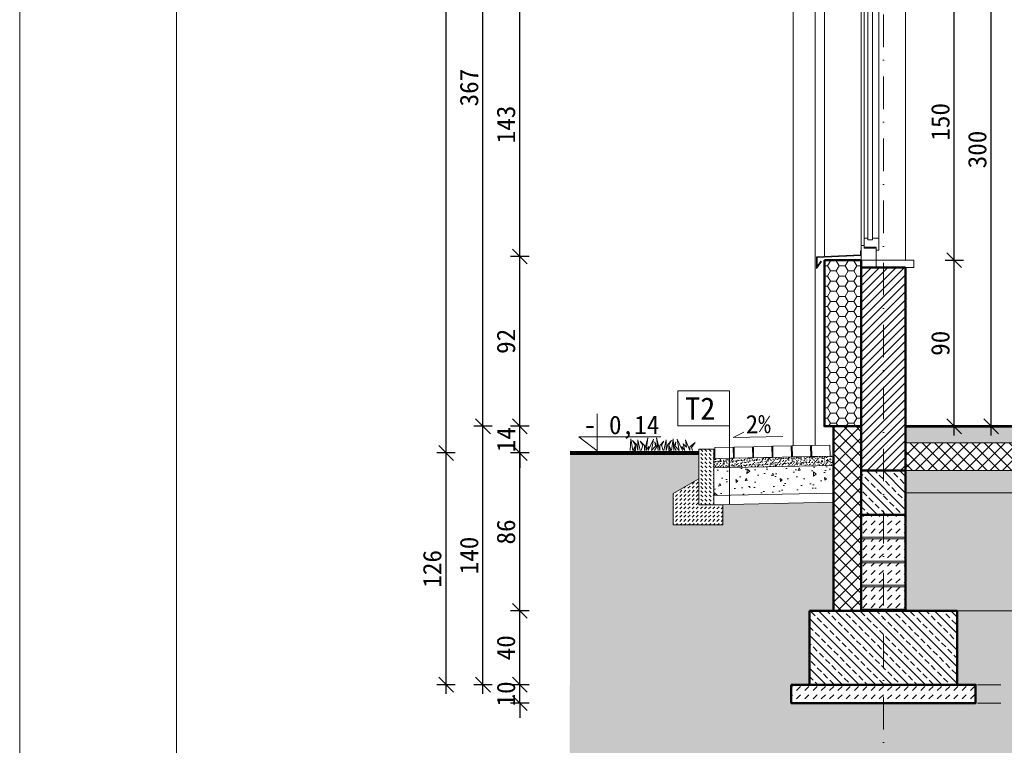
# Model space of a CAD drawing. Header units: millimetres. Extents: x -1373 to 28294, y -9636 to 187.
# Tile 23 of 133: x 835 to 1369, y -4135 to -3742. Entities that reach past the tile are written whole.
import ezdxf
from ezdxf.enums import TextEntityAlignment as Align

# ---------------------------------------------------------------- set-up
doc = ezdxf.new("R2010")
doc.units = ezdxf.units.MM
doc.linetypes.add('HIDDEN2', pattern=[4.7625, 3.175, -1.5875])
doc.linetypes.add('Kreski i kropki', pattern=[335.138881, 176.388884, -88.194442, 0, -70.555556])
doc.layers.add('1_DZIALKI', color=7, linetype='Continuous')
for name, color, linetype, lineweight in [('_k_beton_widok', 244, 'Continuous', 20), ('_k_gruba', 42, 'Continuous', 50), ('_k_kreskowanie', 250, 'Continuous', 9), ('_k_opis', 7, 'Continuous', 13), ('_k_osie', 142, 'Kreski i kropki', 13), ('_k_stolarka', 7, 'Continuous', 13), ('_k_tabela', 7, 'Continuous', 13), ('_k_widok', 7, 'Continuous', 18), ('_k_wymiar', 7, 'Continuous', 9), ('_k_zarys', 7, 'HIDDEN2', 20), ('_k_ściany', 223, 'Continuous', 35)]:
    doc.layers.add(name, color=color, linetype=linetype, lineweight=lineweight)
doc.styles.add('GENERATED_STYLE_1', font='MS Gothic.ttf')
doc.dimstyles.new('1 - 50   (cm)', dxfattribs={"dimscale": 5, "dimtxt": 2, "dimasz": 1.6, "dimexe": 1, "dimexo": 1, "dimgap": 0.5, "dimtad": 1, "dimdec": 0, "dimzin": 12, "dimdsep": 46, "dimtxsty": 'GENERATED_STYLE_1', "dimblk1": 'OBLIQUE', "dimblk2": 'OBLIQUE', "dimsah": 1, "dimcen": 0, "dimdle": 1, "dimclrd": 256, "dimclre": 256, "dimclrt": 4, "dimazin": 0, "dimtfac": 0.75, "dimtdec": 0, "dimtix": 1, "dimtmove": 1, "dimatfit": 3, "dimldrblk": 'OBLIQUE', "dimfxl": 1, "dimfxlon": 1, "dimtvp": 0.75, "dimtolj": 1, "dimtzin": 0, "dimarcsym": 0})
pattern_1 = [(45, (403.2444, 424.9366), (4e-16, 4.490128), [3.175, -3.175])]

# ---------------------------------------------------------------- blocks, each defined once
blk = doc.blocks.new('*U51')
at = {"layer": '_k_wymiar'}
blk.add_line((0, -0.153), (0, -0.4), dxfattribs=at)
blk.add_lwpolyline([(0, -0.153), (0, 0), (-0.198, -0.153), (0.685, -0.153)], dxfattribs=at)
at = {"layer": '_k_wymiar', "style": 'GENERATED_STYLE_1'}
blk.add_attdef('%%P_0.00', text='', height=0.2, dxfattribs=at).set_placement((-0.146, -0.423), align=Align.BOTTOM_LEFT)
blk = doc.blocks.new('O_150_przekrój')
at = {"layer": '_k_kreskowanie', "ltscale": 2}
h = blk.add_hatch(dxfattribs=at)
h.set_pattern_fill('ANSI33', scale=1.5, angle=90)
h.paths.add_polyline_path([(-24, 173), (-24, 154), (0, 154), (0, 173)])
at = {"layer": '_k_beton_widok'}
blk.add_lwpolyline([(0, 173), (-24, 173), (-24, 173), (0, 173)], close=True, dxfattribs=at)
at = {"layer": '_k_beton_widok', "ltscale": 3}
blk.add_lwpolyline([(-24, 173), (0, 173), (0, 154), (-24, 154)], close=True, dxfattribs=at)
at = {"layer": '_k_beton_widok'}
for points in [[(-23, 173), (-23, 154), (-14, 154), (-14, 160), (-17, 160), (-17, 173), (-23, 173)], [(-1, 173), (-1, 154), (-10, 154), (-10, 160), (-7, 160), (-7, 173), (-1, 173)]]:
    blk.add_lwpolyline(points, dxfattribs=at)
at = {"layer": '_k_gruba', "ltscale": 3}
for points in [[(-24, 154), (0, 154), (0, 149), (20, 149)], [(20, 4), (0, 4), (0, 0), (-24, 0)]]:
    blk.add_lwpolyline(points, dxfattribs=at)
at = {"layer": '_k_stolarka', "color": 2}
for points in [[(-8, 147.5), (-1.5, 147.5), (-1.5, 146), (0, 146), (0, 154), (-8, 154), (-8, 147.5)], [(-8, 148.5), (-9.5, 148.5), (-9.5, 142), (-6, 142), (-6, 143), (-3.5, 143), (-3.5, 142), (-1.5, 142), (-1.5, 147), (-8, 147), (-8, 148.5)], [(0, 146), (0, 12)], [(-8, 9.5), (-9.5, 9.5), (-9.5, 16), (-6, 16), (-6, 15), (-3.5, 15), (-3.5, 16), (-1.5, 16), (-1.5, 11), (-8, 11), (-8, 9.5)], [(-8, 4), (0, 4), (0, 12), (-1.5, 12), (-1.5, 10.5), (-8, 10.5), (-8, 4)], [(0, 9), (0.5, 9), (0.5, 6.97), (24.35, 5.87), (24.35, -0.55), (21.53, 3.27), (21.88, 3.53), (24, 0.66), (24, 5.41), (0, 6.5), (0, 9)]]:
    blk.add_lwpolyline(points, dxfattribs=at)
for points in [[(-6, 142), (-9.5, 142), (-9.5, 16), (-6, 16)], [(-1.5, 16), (-3.5, 16), (-3.5, 142), (-1.5, 142)], [(-28.5, 0), (-8, 0), (-8, 4), (-28.5, 4)]]:
    blk.add_lwpolyline(points, close=True, dxfattribs=at)
at = {"layer": '_k_widok'}
blk.add_lwpolyline([(-24, 4), (-24, 154), (0, 154), (0, 149), (20, 149), (20, 6.07)], dxfattribs=at)
blk = doc.blocks.new('_OBLIQUE')
at = {"color": 0, "linetype": 'ByBlock'}
blk.add_line((-0.5, -0.5), (0.5, 0.5), dxfattribs=at)
blk = doc.blocks.new('*D227')
at = {"layer": '_k_wymiar', "lineweight": -2, "transparency": 16777216}
for p, q in [((1341.92, -3967.41), (1341.92, -3867.41)), ((1336.92, -3872.41), (1346.92, -3872.41)), ((1336.92, -3962.41), (1346.92, -3962.41))]:
    blk.add_line(p, q, dxfattribs=at)
at = {"layer": 'Defpoints', "color": 0, "transparency": 16777216}
for p in [(1315.52, -3872.41), (1341.92, -3872.41), (1315.52, -3962.41)]:
    blk.add_point(p, dxfattribs=at)
at = {"layer": '_k_wymiar', "lineweight": -2, "transparency": 16777216, "xscale": 8, "yscale": 8, "zscale": 8}
for p, rotation in [((1341.92, -3872.41), 90), ((1341.92, -3962.41), 270)]:
    blk.add_blockref('_OBLIQUE', p, dxfattribs=dict(at, rotation=rotation))
at = {"layer": '_k_wymiar', "color": 4, "transparency": 16777216, "insert": (1334.42, -3917.41), "char_height": 10, "attachment_point": 5, "rotation": 90, "style": 'GENERATED_STYLE_1'}
blk.add_mtext('\\A1;90', dxfattribs=at)
blk = doc.blocks.new('*D228')
at = {"layer": '_k_wymiar', "lineweight": -2, "transparency": 16777216}
for p, q in [((1341.92, -3877.41), (1341.92, -3717.41)), ((1336.92, -3722.41), (1346.92, -3722.41)), ((1336.92, -3872.41), (1346.92, -3872.41))]:
    blk.add_line(p, q, dxfattribs=at)
at = {"layer": 'Defpoints', "color": 0, "transparency": 16777216}
for p in [(1315.52, -3722.41), (1341.92, -3722.41), (1315.52, -3872.41)]:
    blk.add_point(p, dxfattribs=at)
at = {"layer": '_k_wymiar', "lineweight": -2, "transparency": 16777216, "xscale": 8, "yscale": 8, "zscale": 8}
for p, rotation in [((1341.92, -3722.41), 90), ((1341.92, -3872.41), 270)]:
    blk.add_blockref('_OBLIQUE', p, dxfattribs=dict(at, rotation=rotation))
at = {"layer": '_k_wymiar', "color": 4, "transparency": 16777216, "insert": (1334.42, -3797.41), "char_height": 10, "attachment_point": 5, "rotation": 90, "style": 'GENERATED_STYLE_1'}
blk.add_mtext('\\A1;150', dxfattribs=at)
blk = doc.blocks.new('*D82')
at = {"layer": '_k_wymiar', "lineweight": -2, "transparency": 16777216}
for p, q in [((1361.92, -3967.41), (1361.92, -3657.41)), ((1356.92, -3662.41), (1366.92, -3662.41)), ((1356.92, -3962.41), (1366.92, -3962.41))]:
    blk.add_line(p, q, dxfattribs=at)
at = {"layer": 'Defpoints', "color": 0, "transparency": 16777216}
for p in [(1305.52, -3662.41), (1361.92, -3662.41), (1305.52, -3962.41)]:
    blk.add_point(p, dxfattribs=at)
at = {"layer": '_k_wymiar', "lineweight": -2, "transparency": 16777216, "xscale": 8, "yscale": 8, "zscale": 8}
for p, rotation in [((1361.92, -3662.41), 90), ((1361.92, -3962.41), 270)]:
    blk.add_blockref('_OBLIQUE', p, dxfattribs=dict(at, rotation=rotation))
at = {"layer": '_k_wymiar', "color": 4, "transparency": 16777216, "insert": (1354.42, -3812.41), "char_height": 10, "attachment_point": 5, "rotation": 90, "style": 'GENERATED_STYLE_1'}
blk.add_mtext('\\A1;300', dxfattribs=at)
blk = doc.blocks.new('*D232')
at = {"layer": '_k_wymiar', "lineweight": -2, "transparency": 16777216}
for p, q in [((1106.41, -4102.41), (1106.41, -4094.41)), ((1111.41, -4102.41), (1101.41, -4102.41)), ((1106.41, -4112.41), (1106.41, -4102.41)), ((1111.41, -4112.41), (1101.41, -4112.41)), ((1106.41, -4112.41), (1106.41, -4120.41))]:
    blk.add_line(p, q, dxfattribs=at)
at = {"layer": 'Defpoints', "color": 0, "transparency": 16777216}
for p in [(1106.41, -4102.41), (1253.52, -4102.41), (1253.52, -4112.41)]:
    blk.add_point(p, dxfattribs=at)
at = {"layer": '_k_wymiar', "lineweight": -2, "transparency": 16777216, "xscale": 8, "yscale": 8, "zscale": 8}
for p, rotation in [((1106.41, -4102.41), 270), ((1106.41, -4112.41), 90)]:
    blk.add_blockref('_OBLIQUE', p, dxfattribs=dict(at, rotation=rotation))
at = {"layer": '_k_wymiar', "color": 4, "transparency": 16777216, "insert": (1098.91, -4107.41), "char_height": 10, "attachment_point": 5, "rotation": 90, "style": 'GENERATED_STYLE_1'}
blk.add_mtext('\\A1;10', dxfattribs=at)
blk = doc.blocks.new('*D233')
at = {"layer": '_k_wymiar', "lineweight": -2, "transparency": 16777216}
for p, q in [((1111.41, -4062.41), (1101.41, -4062.41)), ((1106.41, -4107.41), (1106.41, -4057.41)), ((1111.41, -4102.41), (1101.41, -4102.41))]:
    blk.add_line(p, q, dxfattribs=at)
at = {"layer": 'Defpoints', "color": 0, "transparency": 16777216}
for p in [(1106.41, -4062.41), (1263.52, -4062.41), (1253.52, -4102.41)]:
    blk.add_point(p, dxfattribs=at)
at = {"layer": '_k_wymiar', "lineweight": -2, "transparency": 16777216, "xscale": 8, "yscale": 8, "zscale": 8}
for p, rotation in [((1106.41, -4062.41), 90), ((1106.41, -4102.41), 270)]:
    blk.add_blockref('_OBLIQUE', p, dxfattribs=dict(at, rotation=rotation))
at = {"layer": '_k_wymiar', "color": 4, "transparency": 16777216, "insert": (1098.91, -4082.41), "char_height": 10, "attachment_point": 5, "rotation": 90, "style": 'GENERATED_STYLE_1'}
blk.add_mtext('\\A1;40', dxfattribs=at)
blk = doc.blocks.new('*D234')
at = {"layer": '_k_wymiar', "lineweight": -2, "transparency": 16777216}
for p, q in [((1111.41, -3976.87), (1101.41, -3976.87)), ((1106.41, -4067.41), (1106.41, -3971.87)), ((1111.41, -4062.41), (1101.41, -4062.41))]:
    blk.add_line(p, q, dxfattribs=at)
at = {"layer": 'Defpoints', "color": 0, "transparency": 16777216}
for p in [(1106.41, -3976.87), (1133.52, -3976.87), (1263.52, -4062.41)]:
    blk.add_point(p, dxfattribs=at)
at = {"layer": '_k_wymiar', "lineweight": -2, "transparency": 16777216, "xscale": 8, "yscale": 8, "zscale": 8}
for p, rotation in [((1106.41, -3976.87), 90), ((1106.41, -4062.41), 270)]:
    blk.add_blockref('_OBLIQUE', p, dxfattribs=dict(at, rotation=rotation))
at = {"layer": '_k_wymiar', "color": 4, "transparency": 16777216, "insert": (1098.91, -4019.64), "char_height": 10, "attachment_point": 5, "rotation": 90, "style": 'GENERATED_STYLE_1'}
blk.add_mtext('\\A1;86', dxfattribs=at)
blk = doc.blocks.new('*D235')
at = {"layer": '_k_wymiar', "lineweight": -2, "transparency": 16777216}
for p, q in [((1106.41, -3962.41), (1106.41, -3954.41)), ((1111.41, -3962.41), (1101.41, -3962.41)), ((1106.41, -3976.87), (1106.41, -3962.41)), ((1111.41, -3976.87), (1101.41, -3976.87)), ((1106.41, -3976.87), (1106.41, -3984.87))]:
    blk.add_line(p, q, dxfattribs=at)
at = {"layer": 'Defpoints', "color": 0, "transparency": 16777216}
for p in [(1106.41, -3962.41), (1271.52, -3962.41), (1133.52, -3976.87)]:
    blk.add_point(p, dxfattribs=at)
at = {"layer": '_k_wymiar', "lineweight": -2, "transparency": 16777216, "xscale": 8, "yscale": 8, "zscale": 8}
for p, rotation in [((1106.41, -3962.41), 270), ((1106.41, -3976.87), 90)]:
    blk.add_blockref('_OBLIQUE', p, dxfattribs=dict(at, rotation=rotation))
at = {"layer": '_k_wymiar', "color": 4, "transparency": 16777216, "insert": (1098.91, -3969.64), "char_height": 10, "attachment_point": 5, "rotation": 90, "style": 'GENERATED_STYLE_1'}
blk.add_mtext('\\A1;14', dxfattribs=at)
blk = doc.blocks.new('*D236')
at = {"layer": '_k_wymiar', "lineweight": -2, "transparency": 16777216}
for p, q in [((1106.41, -3967.41), (1106.41, -3865.34)), ((1111.41, -3870.34), (1101.41, -3870.34)), ((1111.41, -3962.41), (1101.41, -3962.41))]:
    blk.add_line(p, q, dxfattribs=at)
at = {"layer": 'Defpoints', "color": 0, "transparency": 16777216}
for p in [(1106.41, -3870.34), (1271.52, -3870.34), (1271.52, -3962.41)]:
    blk.add_point(p, dxfattribs=at)
at = {"layer": '_k_wymiar', "lineweight": -2, "transparency": 16777216, "xscale": 8, "yscale": 8, "zscale": 8}
for p, rotation in [((1106.41, -3870.34), 90), ((1106.41, -3962.41), 270)]:
    blk.add_blockref('_OBLIQUE', p, dxfattribs=dict(at, rotation=rotation))
at = {"layer": '_k_wymiar', "color": 4, "transparency": 16777216, "insert": (1098.91, -3916.37), "char_height": 10, "attachment_point": 5, "rotation": 90, "style": 'GENERATED_STYLE_1'}
blk.add_mtext('\\A1;92', dxfattribs=at)
blk = doc.blocks.new('*D237')
at = {"layer": '_k_wymiar', "lineweight": -2, "transparency": 16777216}
for p, q in [((1106.41, -3875.34), (1106.41, -3722.41)), ((1111.41, -3727.41), (1101.41, -3727.41)), ((1111.41, -3870.34), (1101.41, -3870.34))]:
    blk.add_line(p, q, dxfattribs=at)
at = {"layer": 'Defpoints', "color": 0, "transparency": 16777216}
for p in [(1106.41, -3727.41), (1271.52, -3727.41), (1271.52, -3870.34)]:
    blk.add_point(p, dxfattribs=at)
at = {"layer": '_k_wymiar', "lineweight": -2, "transparency": 16777216, "xscale": 8, "yscale": 8, "zscale": 8}
for p, rotation in [((1106.41, -3727.41), 90), ((1106.41, -3870.34), 270)]:
    blk.add_blockref('_OBLIQUE', p, dxfattribs=dict(at, rotation=rotation))
at = {"layer": '_k_wymiar', "color": 4, "transparency": 16777216, "insert": (1098.91, -3798.87), "char_height": 10, "attachment_point": 5, "rotation": 90, "style": 'GENERATED_STYLE_1'}
blk.add_mtext('\\A1;143', dxfattribs=at)
blk = doc.blocks.new('*D83')
at = {"layer": '_k_wymiar', "lineweight": -2, "transparency": 16777216}
for p, q in [((1086.41, -4107.41), (1086.41, -3957.41)), ((1091.41, -3962.41), (1081.41, -3962.41)), ((1091.41, -4102.41), (1081.41, -4102.41))]:
    blk.add_line(p, q, dxfattribs=at)
at = {"layer": 'Defpoints', "color": 0, "transparency": 16777216}
for p in [(1086.41, -3962.41), (1281.52, -3962.41), (1268.52, -4102.41)]:
    blk.add_point(p, dxfattribs=at)
at = {"layer": '_k_wymiar', "lineweight": -2, "transparency": 16777216, "xscale": 8, "yscale": 8, "zscale": 8}
for p, rotation in [((1086.41, -3962.41), 90), ((1086.41, -4102.41), 270)]:
    blk.add_blockref('_OBLIQUE', p, dxfattribs=dict(at, rotation=rotation))
at = {"layer": '_k_wymiar', "color": 4, "transparency": 16777216, "insert": (1078.91, -4032.41), "char_height": 10, "attachment_point": 5, "rotation": 90, "style": 'GENERATED_STYLE_1'}
blk.add_mtext('\\A1;140', dxfattribs=at)
blk = doc.blocks.new('*D84')
at = {"layer": '_k_wymiar', "lineweight": -2, "transparency": 16777216}
for p, q in [((1086.41, -3967.41), (1086.41, -3590.31)), ((1091.41, -3595.31), (1081.41, -3595.31)), ((1091.41, -3962.41), (1081.41, -3962.41))]:
    blk.add_line(p, q, dxfattribs=at)
at = {"layer": 'Defpoints', "color": 0, "transparency": 16777216}
for p in [(1086.41, -3595.31), (1265.02, -3595.31), (1281.52, -3962.41)]:
    blk.add_point(p, dxfattribs=at)
at = {"layer": '_k_wymiar', "lineweight": -2, "transparency": 16777216, "xscale": 8, "yscale": 8, "zscale": 8}
for p, rotation in [((1086.41, -3595.31), 90), ((1086.41, -3962.41), 270)]:
    blk.add_blockref('_OBLIQUE', p, dxfattribs=dict(at, rotation=rotation))
at = {"layer": '_k_wymiar', "color": 4, "transparency": 16777216, "insert": (1078.91, -3778.86), "char_height": 10, "attachment_point": 5, "rotation": 90, "style": 'GENERATED_STYLE_1'}
blk.add_mtext('\\A1;367', dxfattribs=at)
blk = doc.blocks.new('*D86')
at = {"layer": '_k_wymiar', "lineweight": -2, "transparency": 16777216}
for p, q in [((1071.41, -3976.87), (1061.41, -3976.87)), ((1066.41, -4107.41), (1066.41, -3971.87)), ((1071.41, -4102.41), (1061.41, -4102.41))]:
    blk.add_line(p, q, dxfattribs=at)
at = {"layer": 'Defpoints', "color": 0, "transparency": 16777216}
for p in [(1066.41, -3976.87), (1133.52, -3976.87), (1253.52, -4102.41)]:
    blk.add_point(p, dxfattribs=at)
at = {"layer": '_k_wymiar', "lineweight": -2, "transparency": 16777216, "xscale": 8, "yscale": 8, "zscale": 8}
for p, rotation in [((1066.41, -3976.87), 90), ((1066.41, -4102.41), 270)]:
    blk.add_blockref('_OBLIQUE', p, dxfattribs=dict(at, rotation=rotation))
at = {"layer": '_k_wymiar', "color": 4, "transparency": 16777216, "insert": (1058.91, -4039.64), "char_height": 10, "attachment_point": 5, "rotation": 90, "style": 'GENERATED_STYLE_1'}
blk.add_mtext('\\A1;126', dxfattribs=at)
blk = doc.blocks.new('*D87')
at = {"layer": '_k_wymiar', "lineweight": -2, "transparency": 16777216}
for p, q in [((1066.41, -3981.87), (1066.41, -3282.29)), ((1071.41, -3287.29), (1061.41, -3287.29)), ((1071.41, -3976.87), (1061.41, -3976.87))]:
    blk.add_line(p, q, dxfattribs=at)
at = {"layer": 'Defpoints', "color": 0, "transparency": 16777216}
for p in [(1066.41, -3287.29), (1798.52, -3287.29), (1133.52, -3976.87)]:
    blk.add_point(p, dxfattribs=at)
at = {"layer": '_k_wymiar', "lineweight": -2, "transparency": 16777216, "xscale": 8, "yscale": 8, "zscale": 8}
for p, rotation in [((1066.41, -3287.29), 90), ((1066.41, -3976.87), 270)]:
    blk.add_blockref('_OBLIQUE', p, dxfattribs=dict(at, rotation=rotation))
at = {"layer": '_k_wymiar', "color": 4, "transparency": 16777216, "insert": (1058.91, -3632.08), "char_height": 10, "attachment_point": 5, "rotation": 90, "style": 'GENERATED_STYLE_1'}
blk.add_mtext('\\A1;690', dxfattribs=at)

msp = doc.modelspace()

# ---------------------------------------------------------------- hatches: boundary and pattern name
at = {"layer": '_k_kreskowanie', "ltscale": 2}
h = msp.add_hatch(dxfattribs=at)
h.set_pattern_fill('HONEY', color=256)
h.set_pattern_definition([(0, (403.2444, 424.9366), (4.7625, 2.7496306), [3.175, -6.35]), (120, (403.2444, 424.9366), (-4.7625, 2.7496307), [3.175, -6.35]), (60, (403.2444, 424.9366), (1e-08, 5.4992613), [-6.35, 3.175])])
h.paths.add_polyline_path([(1291.52, -3872.41), (1271.52, -3872.41), (1271.52, -3962.41), (1291.52, -3962.41)])
h = msp.add_hatch(dxfattribs=at)
h.set_pattern_fill('ANSI31', color=256)
h.set_pattern_definition([(45, (403.2444, 424.9366), (-2.245064, 2.245064), [])])
h.paths.add_polyline_path([(1315.52, -3876.41), (1315.52, -3986.41), (1291.52, -3986.41), (1291.52, -3876.41)])
at = {"layer": '_k_kreskowanie'}
h = msp.add_hatch(dxfattribs=at)
h.set_pattern_fill('ANSI37', color=256, scale=1.5)
h.paths.add_polyline_path([(1291.52, -3962.41), (1276.52, -3962.41), (1276.52, -4062.41), (1291.52, -4062.41)])
at = {"layer": '_k_kreskowanie', "ltscale": 2}
h = msp.add_hatch(dxfattribs=at)
h.set_pattern_fill('DASH', color=256, angle=135)
h.set_pattern_definition([(135, (403.2444, 424.9366), (-4.490128, 4e-16), [3.175, -3.175])])
h.paths.add_polyline_path([(2281.52, -3962.91), (2281.52, -3971.41), (1315.52, -3971.41), (1315.52, -3962.91)])
h = msp.add_hatch(dxfattribs=at)
h.set_pattern_fill('EARTH', color=256, scale=3, angle=45)
h.paths.add_polyline_path([(2463.52, -3971.69), (2393.52, -3971.69), (2393.52, -3985.69), (2407.52, -3993.69), (2407.52, -4010.69), (2380.52, -4010.69), (2380.52, -3999.69), (2320.52, -3998.4), (2320.52, -4062.41), (2333.52, -4062.41), (2333.52, -4102.41), (2343.52, -4102.41), (2343.52, -4112.41), (1253.52, -4112.41), (1253.52, -4102.41), (1263.52, -4102.41), (1263.52, -4062.41), (1276.41, -4062.41), (1276.52, -4003.58), (1216.52, -4004.88), (1216.52, -4015.87), (1189.52, -4015.87), (1189.52, -3998.87), (1203.52, -3990.87), (1203.52, -3976.87), (1133.63, -3976.55), (1133.41, -4176.12), (2463.52, -4176.44)])
at = {"layer": '_k_kreskowanie', "ltscale": 2, "transparency": 33554687}
h = msp.add_hatch(dxfattribs=at)
h.set_pattern_fill('ANSI37', color=256, scale=1.5)
h.paths.add_polyline_path([(1315.52, -3986.41), (1315.52, -3971.41), (2281.52, -3971.41), (2281.52, -3986.41)])
at = {"layer": '_k_kreskowanie', "ltscale": 10}
h = msp.add_hatch(dxfattribs=at)
h.set_pattern_fill('DASH', color=256, scale=0.5, angle=135)
h.paths.add_polyline_path([(1211.52, -3974.87), (1203.52, -3974.87), (1203.52, -4004.87), (1211.52, -4004.87)])
at = {"layer": '_k_kreskowanie'}
h = msp.add_hatch(dxfattribs=at)
h.set_pattern_fill('AR-SAND', color=256, scale=0.04, angle=45)
h.set_pattern_definition([(82.5, (-7809.134, 24586.4764), (-1.429525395, 1.33901396), [0, -1.54432, 0, -1.7272, 0, -1.651]), (52.5, (-7809.134, 24586.4764), (-0.7560437, 3.2989314), [0, -0.83312, 0, -1.39192, 0, -0.5334]), (12.5, (-7810.0176, 24585.5927), (2.2331993, 2.24132925), [0, -0.508, 0, -1.8288, 0, -2.3876]), (2.5, (-7810.0176, 24585.5927), (1.52912444, 2.79020313), [0, -0.254, 0, -1.19888, 0, -1.3716])])
h.paths.add_polyline_path([(1211.52, -3979.87), (1211.52, -3984.87), (1276.52, -3983.57), (1276.52, -3978.57)])
at = {"layer": '_k_kreskowanie', "ltscale": 0.01}
h = msp.add_hatch(dxfattribs=at)
h.set_pattern_fill('AR-CONC', color=256, scale=0.08, angle=45)
h.set_pattern_definition([(95, (-7809.134, 24586.476), (11.207572, 9.4042704), [1.524, -16.764]), (40, (-7809.134, 24586.476), (-12.801476, 8.814138), [1.2192, -13.411247]), (145.451445, (-7808.2, 24587.26), (-1.593904, 18.218408), [1.295201, -14.2472196]), (91.1842, (-7812.008, 24589.35), (17.712819, 12.956273), [2.286, -25.146]), (141.63556, (-7810.532, 24590.43), (-0.56693, 27.426141), [1.942802, -21.370849]), (36.18415, (-7812.008, 24589.35), (-0.56693, 27.426141), [1.828797, -20.116779]), (66, (-7809.852, 24590.068), (14.3615983, 2.791612), [1.524, -16.764]), (11, (-7809.852, 24590.068), (-6.923194, 13.9152955), [1.2192, -13.4112]), (116.451445, (-7808.656, 24590.301), (7.438404, 16.7069074), [1.295201, -14.247195]), (82.5, (-7809.134, 24586.4764), (-4.6084375, 4.9578731), [0, -13.24864, 0, -13.6144, 0, -13.462]), (52.5, (-7809.134, 24586.476), (-1.8871782, 9.44696), [0, -7.76224, 0, -12.94384, 0, -5.1308]), (12.5, (-7812.338, 24583.272), (7.994229, 7.3460956), [0, -5.08, 0, -15.8496, 0, -21.0312]), (2.5, (-7813.775, 24581.835), (6.9411124, 9.8177914), [0, -6.604, 0, -10.52576, 0, -14.9352])])
h.paths.add_polyline_path([(1211.52, -3984.87), (1211.66, -3999.87), (1276.52, -3998.58), (1276.52, -3983.57)])
at = {"layer": '_k_kreskowanie', "ltscale": 2}
h = msp.add_hatch(dxfattribs=at)
h.set_pattern_fill('ANSI33', color=256, angle=90)
h.set_pattern_definition([(135, (403.2444, 424.9366), (-4.490128, -4.490128), []), (135, (403.2444, 429.427), (-4.490128, -4.490128), [3.175, -1.5875])])
h.paths.add_polyline_path([(1315.52, -3986.41), (1315.52, -4010.41), (1291.52, -4010.41), (1291.52, -3986.41)])
h = msp.add_hatch(dxfattribs=at)
h.set_pattern_fill('DASH', color=256, angle=45)
h.paths.add_polyline_path([(2281.52, -3986.41), (2281.52, -3998.41), (1315.52, -3998.41), (1315.52, -3986.41)])
at = {"layer": '_k_kreskowanie', "ltscale": 10}
h = msp.add_hatch(dxfattribs=at)
h.set_pattern_fill('DASH', color=256, scale=0.5, angle=45)
h.set_pattern_definition([(45, (-7708.634, 24572.4821), (2e-16, 2.24506403), [1.5875, -1.5875])])
h.paths.add_polyline_path([(1189.52, -3998.87), (1203.52, -3990.87), (1203.52, -4004.87), (1216.52, -4004.87), (1216.52, -4015.87), (1189.52, -4015.87)])
at = {"layer": '_k_kreskowanie'}
h = msp.add_hatch(dxfattribs=at)
h.set_pattern_fill('DASH', color=256, angle=45)
h.set_pattern_definition(pattern_1)
h.paths.add_polyline_path([(1315.52, -4022.41), (1315.52, -4010.41), (1291.52, -4010.41), (1291.52, -4022.41)])
h.paths.add_polyline_path([(1315.52, -4035.41), (1315.52, -4023.41), (1291.52, -4023.41), (1291.52, -4035.41)])
h.paths.add_polyline_path([(1291.52, -4036.41), (1291.52, -4048.41), (1315.52, -4048.41), (1315.52, -4036.41)])
h.paths.add_polyline_path([(1291.52, -4049.41), (1291.52, -4061.41), (1315.52, -4061.41), (1315.52, -4049.41)])
at = {"layer": '_k_kreskowanie', "ltscale": 2}
h = msp.add_hatch(dxfattribs=at)
h.set_pattern_fill('ANSI33', color=256, angle=90)
h.set_pattern_definition([(135, (375.2444, 332.9366), (-4.490128, -4.490128), []), (135, (375.2444, 337.427), (-4.490128, -4.490128), [3.175, -1.5875])])
h.paths.add_polyline_path([(1343.52, -4062.41), (1343.52, -4102.41), (1263.52, -4102.41), (1263.52, -4062.41)])
at = {"layer": '_k_kreskowanie'}
h = msp.add_hatch(dxfattribs=at)
h.set_pattern_fill('DASH', color=256, angle=45)
h.set_pattern_definition(pattern_1)
h.paths.add_polyline_path([(1353.52, -4102.41), (1253.52, -4102.41), (1253.52, -4112.41), (1353.52, -4112.41)])
at = {"layer": '_k_widok', "ltscale": 2}
h = msp.add_hatch(dxfattribs=at)
h.set_pattern_fill('AR-CONC', color=256, scale=0.15, angle=45)
h.set_pattern_definition([(95, (-1859.682, -4685.4), (21.0142, 17.63301), [2.8575, -31.4325]), (40, (-1859.682, -4685.4), (-24.00277, 16.5265), [2.286, -25.14609]), (145.45144, (-1857.93, -4683.93), (-2.98857, 34.15952), [2.4285, -26.71354]), (91.1842, (-1865.07, -4680.01), (33.21154, 24.293), [4.28625, -47.14875]), (141.6356, (-1862.303, -4677.987), (-1.063, 51.424), [3.64275, -40.07034]), (36.1842, (-1865.07, -4680.01), (-1.063, 51.424), [3.429, -37.71896]), (66, (-1861.03, -4678.665), (26.928, 5.23427), [2.8575, -31.4325]), (11, (-1861.03, -4678.665), (-12.98099, 26.09118), [2.286, -25.146]), (116.45145, (-1858.785, -4678.228), (13.947, 31.32545), [2.4285, -26.71349]), (82.5, (-1859.682, -4685.4), (-8.64082, 9.296012), [0, -24.8412, 0, -25.527, 0, -25.24125]), (52.5, (-1859.682, -4685.4), (-3.53846, 17.71305), [0, -14.5542, 0, -24.2697, 0, -9.62025]), (12.5, (-1865.69, -4691.408), (14.98918, 13.77393), [0, -9.525, 0, -29.718, 0, -39.4335]), (2.5, (-1868.384, -4694.102), (13.014586, 18.40836), [0, -12.3825, 0, -19.7358, 0, -28.0035])])
h.paths.add_polyline_path([(1315.52, -3998.41), (1861.52, -3998.41), (2281.52, -3998.41), (2281.52, -4062.41), (2253.52, -4062.41), (2253.52, -4102.41), (2243.52, -4102.41), (2243.52, -4112.41), (1353.52, -4112.41), (1353.52, -4102.41), (1343.52, -4102.41), (1343.52, -4062.41), (1315.52, -4062.41)])

# ---------------------------------------------------------------- linework, layer by layer
at = {"layer": '_k_gruba'}
for points in [[(1271.52, -3872.41), (1291.52, -3872.41), (1291.52, -3962.41), (1271.52, -3962.41)], [(1315.52, -3876.41), (1291.52, -3876.41), (1291.52, -3986.41), (1315.52, -3986.41)], [(1276.52, -3962.41), (1291.52, -3962.41), (1291.52, -4062.41), (1276.52, -4062.41)], [(1291.52, -3986.41), (1315.52, -3986.41), (1315.52, -4062.41), (1291.52, -4062.41)], [(1291.52, -3986.41), (1315.52, -3986.41), (1315.52, -4010.41), (1291.52, -4010.41)], [(1263.52, -4062.41), (1343.52, -4062.41), (1343.52, -4102.41), (1263.52, -4102.41)], [(1253.52, -4102.41), (1353.52, -4102.41), (1353.52, -4112.41), (1253.52, -4112.41)]]:
    msp.add_lwpolyline(points, close=True, dxfattribs=at)
msp.add_lwpolyline([(1315.52, -3962.41), (2281.52, -3962.41)], dxfattribs=at)
at = {"layer": '_k_gruba', "color": 7, "const_width": 2}
msp.add_lwpolyline([(1203.52, -3976.87), (1203.52, -3976.87), (1133.52, -3976.87)], dxfattribs=at)
at = {"layer": '_k_kreskowanie', "color": 252, "ltscale": 10}
for points in [[(1171.62, -3975.43), (1170.35, -3969.79), (1170.35, -3975.43), (1169.61, -3972.24), (1167.45, -3970.12), (1169.05, -3972.54), (1169.05, -3975.43), (1168.12, -3975.43), (1169.05, -3972.54), (1167.56, -3975.43), (1166.6, -3969.19), (1166.25, -3975.43)], [(1172.1, -3975.43), (1173.02, -3972.68), (1171.62, -3970.42), (1173.89, -3972.74), (1173.89, -3975.43), (1175.69, -3968.62), (1174.8, -3975.43)], [(1174.68, -3975.43), (1176.32, -3973.36), (1175.92, -3975.43), (1178.78, -3969.42), (1177.83, -3975.43), (1179.98, -3973.23), (1179.53, -3970.9), (1180.6, -3973.43), (1179.4, -3975.43)], [(1184.06, -3975.43), (1183.14, -3972.68), (1184.53, -3970.42), (1182.27, -3972.74), (1182.27, -3975.43), (1180.47, -3968.62), (1181.36, -3975.43)], [(1184.54, -3975.43), (1185.8, -3969.79), (1185.8, -3975.43), (1186.55, -3972.24), (1188.7, -3970.12), (1187.1, -3972.54), (1187.1, -3975.43), (1188.03, -3975.43), (1187.1, -3972.54), (1188.59, -3975.43), (1189.56, -3969.19), (1189.91, -3975.43)], [(1195.85, -3975.43), (1194.21, -3973.36), (1194.61, -3975.43), (1191.75, -3969.42), (1192.7, -3975.43), (1190.55, -3973.23), (1190.99, -3970.9), (1189.93, -3973.43), (1191.12, -3975.43)], [(1200.07, -3975.43), (1199.42, -3973.88), (1201.39, -3971.26), (1198.47, -3973.45), (1198.47, -3975.43), (1196.27, -3969.79), (1196.69, -3973.65), (1195.01, -3971.99), (1195.85, -3975.43)]]:
    msp.add_lwpolyline(points, dxfattribs=at)
at = {"layer": '_k_kreskowanie'}
for points in [[(1291.52, -4022.41), (1315.52, -4022.41), (1315.52, -4010.41), (1291.52, -4010.41)], [(1291.52, -4023.41), (1315.52, -4023.41), (1315.52, -4022.41), (1291.52, -4022.41)], [(1291.52, -4035.41), (1315.52, -4035.41), (1315.52, -4023.41), (1291.52, -4023.41)], [(1291.52, -4036.41), (1315.52, -4036.41), (1315.52, -4035.41), (1291.52, -4035.41)], [(1291.52, -4048.41), (1315.52, -4048.41), (1315.52, -4036.41), (1291.52, -4036.41)], [(1291.52, -4049.41), (1315.52, -4049.41), (1315.52, -4048.41), (1291.52, -4048.41)], [(1291.52, -4061.41), (1315.52, -4061.41), (1315.52, -4049.41), (1291.52, -4049.41)]]:
    msp.add_lwpolyline(points, close=True, dxfattribs=at)
at = {"layer": '_k_opis', "color": 7, "ltscale": 0.1}
msp.add_lwpolyline([(1248.93, -3967.94), (1222.01, -3968.48), (1227.75, -3965.51)], dxfattribs=at)
at = {"layer": '_k_osie', "ltscale": 0.1}
msp.add_lwpolyline([(1303.52, -4193.9), (1303.52, -3365.69)], dxfattribs=at)
at = {"layer": '_k_tabela'}
msp.add_lwpolyline([(1192.1, -3962.09), (1220.02, -3962.09), (1220.02, -3943.11), (1192.1, -3943.11)], close=True, dxfattribs=at)
at = {"layer": '_k_tabela', "ltscale": 2}
msp.add_lwpolyline([(1220.02, -3962.09), (1220.02, -4004.71)], dxfattribs=at)
at = {"layer": '_k_widok', "ltscale": 4}
for points in [[(1254.52, -3618.13), (1254.52, -3972.85)], [(1266.52, -3618.13), (1266.52, -3972.61)]]:
    msp.add_lwpolyline(points, dxfattribs=at)
at = {"layer": '_k_widok', "ltscale": 3}
for points in [[(2281.52, -3962.91), (1315.52, -3962.91)], [(2281.52, -3971.41), (1315.52, -3971.41)], [(2281.52, -3986.41), (1315.52, -3986.41)], [(2281.52, -3998.41), (1315.52, -3998.41)]]:
    msp.add_lwpolyline(points, dxfattribs=at)
at = {"layer": '_k_widok'}
for points in [[(1211.52, -3974.87), (1203.52, -3974.87), (1203.52, -4004.87), (1211.52, -4004.87)], [(1212.02, -3973.86), (1222.02, -3973.66), (1222.14, -3979.66), (1212.14, -3979.86)], [(1222.52, -3973.65), (1232.52, -3973.45), (1232.64, -3979.45), (1222.64, -3979.65)], [(1233.02, -3973.44), (1243.02, -3973.24), (1243.14, -3979.24), (1233.14, -3979.44)], [(1243.52, -3973.23), (1253.51, -3973.03), (1253.63, -3979.03), (1243.64, -3979.23)], [(1254.01, -3973.02), (1264.01, -3972.82), (1264.13, -3978.82), (1254.13, -3979.02)], [(1264.51, -3972.81), (1274.51, -3972.61), (1274.63, -3978.61), (1264.63, -3978.81)]]:
    msp.add_lwpolyline(points, close=True, dxfattribs=at)
for points in [[(1211.52, -3979.87), (1276.52, -3978.57)], [(1211.52, -3984.87), (1276.52, -3983.57)], [(1203.52, -4004.87), (1216.52, -4004.87), (1216.52, -4015.87), (1189.52, -4015.87), (1189.52, -3998.87), (1203.52, -3990.87)], [(1211.52, -3999.88), (1276.52, -3998.58)], [(1211.52, -4004.88), (1276.52, -4003.58)]]:
    msp.add_lwpolyline(points, dxfattribs=at)
at = {"layer": '_k_wymiar'}
for points in [[(835.22, -3168.67), (2935.22, -3168.67), (2935.22, -4653.67), (835.22, -4653.67)], [(920.22, -3193.67), (2910.22, -3193.67), (2910.22, -4628.67), (920.22, -4628.67)], [(1291.52, -4062.41), (1315.52, -4062.41), (1315.52, -4061.41), (1291.52, -4061.41)]]:
    msp.add_lwpolyline(points, close=True, dxfattribs=at)
msp.add_lwpolyline([(1343.52, -4062.41), (1393.52, -4062.41)], dxfattribs=at)
at = {"layer": '_k_zarys', "ltscale": 4}
for points in [[(2243.52, -4102.41), (1353.52, -4102.41)], [(2243.52, -4112.41), (1353.52, -4112.41)]]:
    msp.add_lwpolyline(points, dxfattribs=at)
at = {"layer": '_k_ściany'}
msp.add_lwpolyline([(1276.52, -3962.41), (1276.52, -4062.41)], dxfattribs=at)
for points in [[(1315.52, -3986.41), (1291.52, -3986.41), (1291.52, -4010.41), (1315.52, -4010.41)], [(1263.52, -4062.41), (1343.52, -4062.41), (1343.52, -4102.41), (1263.52, -4102.41)], [(1253.52, -4102.41), (1353.52, -4102.41), (1353.52, -4112.41), (1253.52, -4112.41)]]:
    msp.add_lwpolyline(points, close=True, dxfattribs=at)

# ---------------------------------------------------------------- block references
at = {"layer": '_k_stolarka', "color": 2, "xscale": -1}
msp.add_blockref('O_150_przekrój', (1291.52, -3876.41), dxfattribs=at)
at = {"layer": '_k_wymiar'}
ref = msp.add_blockref('*U51', (1148.35, -3975.73), dxfattribs=dict(at, xscale=-50.25, yscale=50.25, zscale=50.25, rotation=180))
ref.add_attrib('%%P_0.00', '- 0,14', dxfattribs={"height": 10.05, "style": 'GENERATED_STYLE_1'}).set_placement((1141.03, -3956.61), align=Align.TOP_LEFT)

# ---------------------------------------------------------------- texts
at = {"layer": '1_DZIALKI', "lineweight": 9, "style": 'GENERATED_STYLE_1'}
msp.add_text('2%%%', height=10, rotation=1.1458, dxfattribs=at).set_placement((1235.64, -3961.26), align=Align.MIDDLE)
at = {"layer": '_k_opis', "insert": (1212.37, -3958.8), "char_height": 12.06, "width": 44.6667, "attachment_point": 9, "style": 'GENERATED_STYLE_1'}
msp.add_mtext('T2', dxfattribs=at)

# ---------------------------------------------------------------- dimensions: what is measured, and where the dimension line sits
at = {"layer": '_k_wymiar'}
for base, p1, p2, angle, picture, middle in [((1066.41, -3287.29), (1133.52, -3976.87), (1798.52, -3287.29), 90, '*D87', (1058.91, -3632.08)), ((1086.41, -3595.31), (1281.52, -3962.41), (1265.02, -3595.31), 90, '*D84', (1078.91, -3778.86)), ((1361.92, -3662.41), (1305.52, -3962.41), (1305.52, -3662.41), 90, '*D82', (1354.42, -3812.41)), ((1341.92, -3722.41), (1315.52, -3872.41), (1315.52, -3722.41), 270, '*D228', (1334.42, -3797.41)), ((1106.41, -3727.41), (1271.52, -3870.34), (1271.52, -3727.41), 90, '*D237', (1098.91, -3798.87)), ((1106.41, -3870.34), (1271.52, -3962.41), (1271.52, -3870.34), 90, '*D236', (1098.91, -3916.37)), ((1106.41, -3962.41), (1133.52, -3976.87), (1271.52, -3962.41), 90, '*D235', (1098.91, -3969.64)), ((1086.41, -3962.41), (1268.52, -4102.41), (1281.52, -3962.41), 90, '*D83', (1078.91, -4032.41)), ((1066.41, -3976.87), (1253.52, -4102.41), (1133.52, -3976.87), 90, '*D86', (1058.91, -4039.64)), ((1106.41, -3976.87), (1263.52, -4062.41), (1133.52, -3976.87), 90, '*D234', (1098.91, -4019.64)), ((1106.41, -4062.41), (1253.52, -4102.41), (1263.52, -4062.41), 90, '*D233', (1098.91, -4082.41)), ((1106.41, -4102.41), (1253.52, -4112.41), (1253.52, -4102.41), 90, '*D232', (1098.91, -4107.41))]:
    dim = msp.add_linear_dim(base=base, p1=p1, p2=p2, angle=angle, dimstyle='1 - 50   (cm)', dxfattribs=at)
    dim.commit()
    dim.dimension.update_dxf_attribs({"geometry": picture, "text_midpoint": middle})
dim = msp.add_aligned_dim(p1=(1315.52, -3962.41), p2=(1315.52, -3872.41), distance=-26.4, dimstyle='1 - 50   (cm)', dxfattribs=at)
dim.commit()
dim.dimension.update_dxf_attribs({"geometry": '*D227', "text_midpoint": (1334.42, -3917.41)})

doc.saveas('drawing.dxf')
